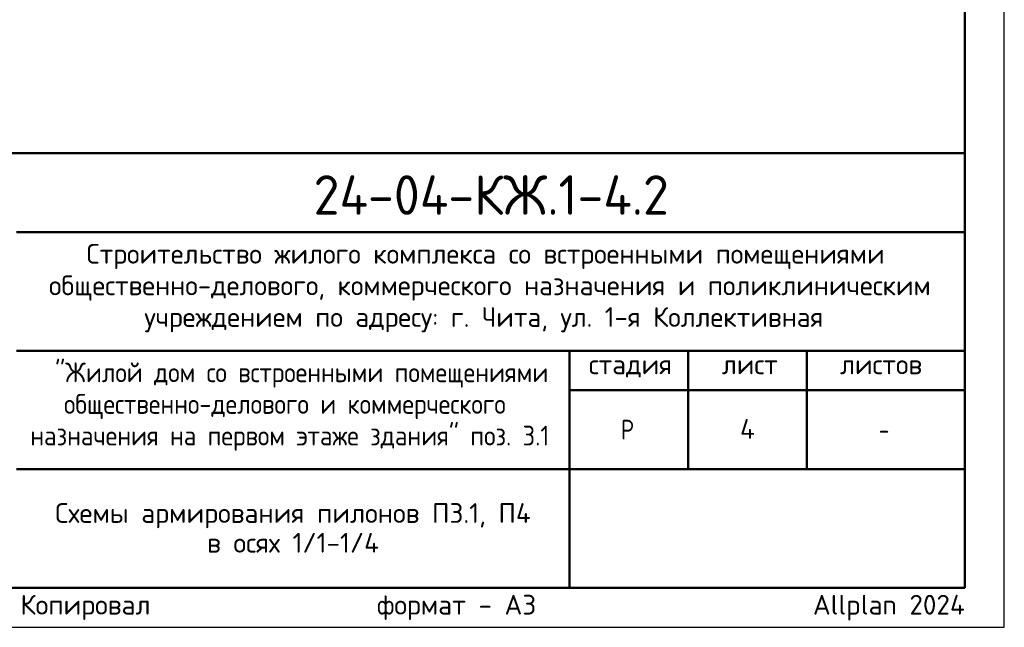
# Model space of a CAD drawing. Header units: millimetres. Extents: x 0 to 42000, y 0 to 29700.
# Tile 15 of 18: x 29542 to 42000, y 0 to 7688. Entities that reach past the tile are written whole.
import ezdxf

# ---------------------------------------------------------------- set-up
doc = ezdxf.new("R2010")
doc.units = ezdxf.units.MM
doc.layers.add('Standard', color=7, linetype='Continuous', lineweight=25)
doc.layers.add('Надписи', color=7, linetype='Continuous', lineweight=25)
doc.styles.add('ISOCPEUR', font='txt')

msp = doc.modelspace()

# ---------------------------------------------------------------- linework, layer by layer
at = {"layer": 'Standard', "color": 7, "linetype": 'Continuous', "lineweight": 50, "transparency": 33554687}
for p, q in [((23000, 6000), (41500, 6000)), ((29500, 5000), (41500, 5000)), ((29500, 3500), (41500, 3500)), ((36500, 2000), (36500, 3500)), ((38000, 2000), (38000, 3500)), ((39500, 2000), (39500, 3500)), ((36500, 3000), (41500, 3000)), ((29500, 2000), (41500, 2000)), ((36500, 500), (36500, 2000)), ((36500, 500), (36500, 2000))]:
    msp.add_line(p, q, dxfattribs=at)
at = {"layer": 'Standard', "color": 7, "linetype": 'Continuous', "lineweight": 25, "transparency": 33554687}
for p, q in [((41500, 500), (41500, 6000)), ((23000, 500), (41500, 500)), ((23000, 500), (41500, 500)), ((23000, 500), (41500, 500))]:
    msp.add_line(p, q, dxfattribs=at)
msp.add_lwpolyline([(0, 0), (42000, 0), (42000, 29700), (0, 29700), (0, 0)], close=True, dxfattribs=at)
at = {"layer": 'Standard', "color": 7, "linetype": 'Continuous', "lineweight": 50, "transparency": 33554687}
msp.add_lwpolyline([(2000, 29200), (41500, 29200), (41500, 500), (2000, 500), (2000, 29200)], close=True, dxfattribs=at)
at = {"layer": 'Standard', "color": 7, "linetype": 'Continuous', "lineweight": 25, "transparency": 33554687}
msp.add_lwpolyline([(41500, 6000), (23000, 6000), (23000, 500), (41500, 500), (41500, 6000)], dxfattribs=at)

# ---------------------------------------------------------------- texts
at = {"layer": 'Standard', "color": 7, "linetype": 'Continuous', "lineweight": 50, "transparency": 33554687, "insert": (33260, 5218), "char_height": 500, "width": 4986.98, "attachment_point": 7, "style": 'ISOCPEUR'}
msp.add_mtext('\\W0.96;24-04-КЖ.1-4.2', dxfattribs=at)
at = {"layer": 'Standard', "color": 7, "linetype": 'Continuous', "lineweight": 25, "transparency": 33554687, "char_height": 250, "attachment_point": 7, "style": 'ISOCPEUR'}
for s, insert, width in [('\\W0.99;Строительство жилого комплекса со встроенными помещениями', (30388, 4533), 10343.94), ('\\W0.99;общественно-делового, коммерческого назначения и поликлиническим', (29912, 4133), 11292.27), ('\\W0.99;учреждением по адресу: г. Чита, ул. 1-я Коллективная', (31119, 3733), 8881.18), ('\\W0.90;"Жилой дом со встроенными помещениями', (29989, 3033), 6132.51), ('\\W0.90;общественно-делового и коммерческого', (30102, 2633), 5904.55), ('\\W0.99;стадия    лист     листов', (36743, 3162), 4372.59), ('\\W0.90;назначения на первом этаже здания" поз. 3.1', (29676, 2233), 6756.08), ('\\W0.80;Р', (37150, 2375), 299.86), ('\\W0.78;-', (40412, 2375), 272.01)]:
    msp.add_mtext(s, dxfattribs=dict(at, insert=insert, width=width))
at = {"layer": 'Standard', "color": 7, "linetype": 'Continuous', "lineweight": 25, "transparency": 33554687, "insert": (33000, 1571), "char_height": 250, "width": 5904.38, "attachment_point": 2, "line_spacing_factor": 0.903614}
msp.add_mtext('\\A1;{\\fISOCPEUR|i0|b0;\\H250.000000;\\W1.000000;\\C7;Схемы армирования пилонов П3.1, П4}\\P{\\fISOCPEUR|i0|b0;\\H250.000000;\\W1.000000;\\C7;в осях 1/1-1/4}\\P', dxfattribs=at)
at = {"layer": 'Standard', "color": 8, "linetype": 'Continuous', "lineweight": 13, "transparency": 33554687, "insert": (41500, 248), "char_height": 250, "width": 11749.46, "attachment_point": 6, "style": 'ISOCPEUR'}
msp.add_mtext('\\A1;{\\fISOCPEUR|i0|b0;\\H250.000000;\\W1.000000;\\C8;Копировал                  формат - А3                      Allplan 2024}\\P', dxfattribs=at)
at = {"layer": 'Надписи', "color": 7, "linetype": 'Continuous', "lineweight": 13, "transparency": 33554687, "insert": (38750, 2510), "char_height": 250, "width": 300, "attachment_point": 5, "style": 'ISOCPEUR'}
msp.add_mtext('\\A1;{\\fISOCPEUR|i0|b0;\\H250.000000;\\W1.000000;\\C7;4}\\P', dxfattribs=at)

doc.saveas('drawing.dxf')
